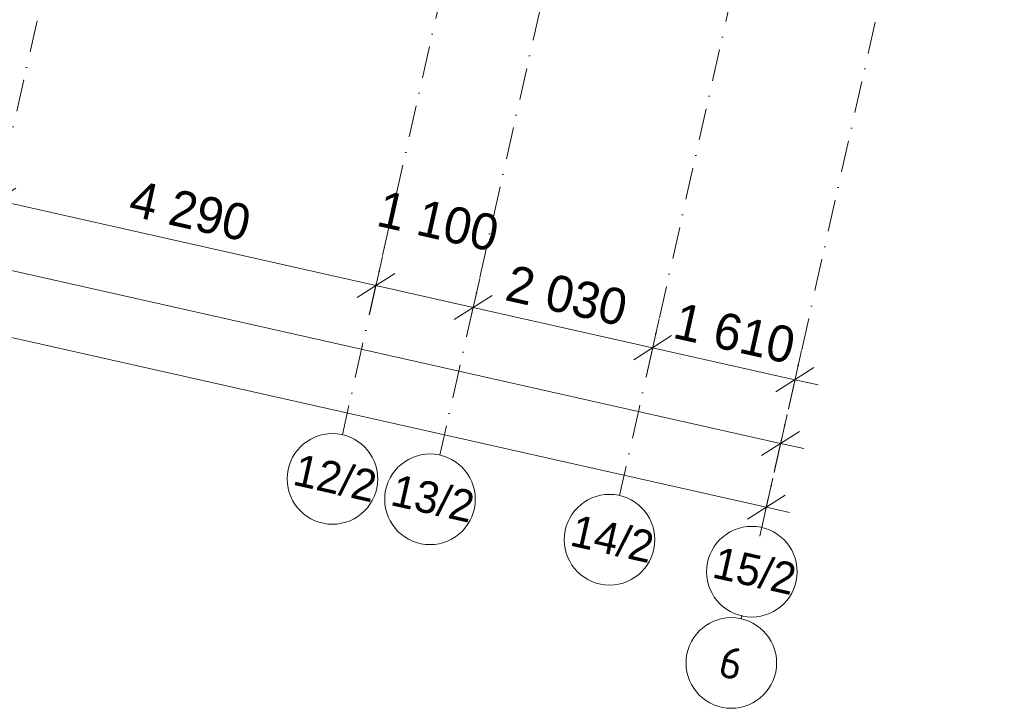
# Model space of a CAD drawing. Header units: millimetres. Extents: x -7218036 to -6934485, y 6013857 to 6210136.
# Tile 181 of 214: x -7151077 to -7140208, y 6118331 to 6125928. Entities that reach past the tile are written whole.
import ezdxf
from ezdxf.enums import TextEntityAlignment as Align

# ---------------------------------------------------------------- set-up
doc = ezdxf.new("R2010")
doc.units = ezdxf.units.MM
doc.header["$MEASUREMENT"] = 0
doc.linetypes.add('Штрихпунктирная', pattern=[670.277762, 352.777767, -176.388884, 0, -141.111112])
doc.layers.add('АР-Чертеж-Оси габаритные.АР', color=7, linetype='Continuous')
doc.layers.add('АР-Чертеж-Оси_Осевые размеры.АР', color=7, linetype='Continuous')
for name, color, linetype, lineweight in [('АР-Чертеж-Оси габаритные.АР_Ном._пера__120', 7, 'Continuous', 0), ('АР-Чертеж-Оси_Осевые размеры.АР_Ном._пера__1', 7, 'Continuous', 0), ('АР-Чертеж-Оси_Осевые размеры.АР_Ном._пера__120', 7, 'Continuous', 0)]:
    doc.layers.add(name, color=color, linetype=linetype, lineweight=lineweight)
doc.styles.add('РЎР“Р•РќР•Р\xa0Р\x98Р\xa0_РЎРўР\x98Р›Р¬_1', font='GOTHIC.TTF')
doc.styles.add('РЎР“Р•РќР•Р\xa0Р\x98Р\xa0_РЎРўР\x98Р›Р¬_6', font='isocpeur.ttf')
doc.dimstyles.new('СГЕНЕРИР_СТИЛЬ__1', dxfattribs={"dimtxt": 400, "dimasz": 332.5, "dimexe": 0.18, "dimexo": 0.0625, "dimgap": 0, "dimtad": 1, "dimdec": 0, "dimzin": 0, "dimdsep": 46, "dimtxsty": 'РЎР“Р•РќР•Р\xa0Р\x98Р\xa0_РЎРўР\x98Р›Р¬_1', "dimblk": 'ARROWHEAD_6', "dimblk1": 'ARROWHEAD_6', "dimblk2": 'ARROWHEAD_6', "dimcen": 0.09, "dimse1": 1, "dimse2": 1, "dimclrd": 7, "dimclre": 7, "dimclrt": 7, "dimazin": 0, "dimtfac": 1, "dimtdec": 4, "dimtmove": 0, "dimatfit": 3, "dimfxl": 1, "dimtolj": 1, "dimtzin": 0, "dimarcsym": 0})
doc.dimstyles.new('СГЕНЕРИР_СТИЛЬ__2', dxfattribs={"dimtxt": 400, "dimasz": 332.5, "dimexe": 0.18, "dimexo": 0.0625, "dimgap": 0, "dimtad": 1, "dimdec": 0, "dimzin": 0, "dimdsep": 46, "dimtxsty": 'РЎР“Р•РќР•Р\xa0Р\x98Р\xa0_РЎРўР\x98Р›Р¬_1', "dimblk": 'ARROWHEAD_6', "dimblk1": 'ARROWHEAD_6', "dimblk2": 'ARROWHEAD_6', "dimcen": 0.09, "dimse1": 1, "dimse2": 1, "dimclrd": 7, "dimclre": 7, "dimclrt": 7, "dimazin": 0, "dimtfac": 1, "dimtdec": 4, "dimtmove": 2, "dimatfit": 3, "dimfxl": 1, "dimtolj": 1, "dimtzin": 0, "dimarcsym": 0})

# ---------------------------------------------------------------- blocks, each defined once
blk = doc.blocks.new('Стандартный Маркер Сетки[16]_6', base_point=(-7137889, 6142575))
at = {"layer": 'АР-Чертеж-Оси_Осевые размеры.АР_Ном._пера__120', "color": 7, "linetype": 'Штрихпунктирная', "lineweight": 0}
for p, q in [((-7138108, 6141599), (-7142666, 6121302)), ((-7142666, 6121302), (-7142886, 6120326))]:
    blk.add_line(p, q, dxfattribs=at)
at = {"layer": 'АР-Чертеж-Оси_Осевые размеры.АР_Ном._пера__120', "color": 7, "linetype": 'Continuous', "lineweight": 0}
blk.add_circle((-7142995, 6119838), 500, dxfattribs=at)
at = {"layer": 'АР-Чертеж-Оси_Осевые размеры.АР_Ном._пера__120', "color": 7, "linetype": 'Штрихпунктирная', "lineweight": 0}
blk.add_point((-7142666, 6121302), dxfattribs=at)
blk.add_point((-7142666, 6121302), dxfattribs=at)
at = {"layer": 'АР-Чертеж-Оси_Осевые размеры.АР_Ном._пера__120', "color": 7, "lineweight": 0, "style": 'РЎР“Р•РќР•Р\xa0Р\x98Р\xa0_РЎРўР\x98Р›Р¬_1'}
blk.add_attdef('AC_MarkerText_1', text='', height=350, rotation=347.3417, dxfattribs=at).set_placement((-7142925, 6120019), align=Align.TOP_CENTER)
blk = doc.blocks.new('Стандартный Маркер Сетки[19]_6', base_point=(-7146699, 6144554))
at = {"layer": 'АР-Чертеж-Оси_Осевые размеры.АР_Ном._пера__120', "color": 7, "linetype": 'Штрихпунктирная', "lineweight": 0}
blk.add_line((-7146918, 6143578), (-7151477, 6123281), dxfattribs=at)
at = {"layer": 'АР-Чертеж-Оси_Осевые размеры.АР_Ном._пера__120', "color": 7, "lineweight": 0, "style": 'РЎР“Р•РќР•Р\xa0Р\x98Р\xa0_РЎРўР\x98Р›Р¬_1'}
blk.add_attdef('AC_MarkerText_1', text='', height=350, rotation=347.3417, dxfattribs=at).set_placement((-7151736, 6121998), align=Align.TOP_CENTER)
blk = doc.blocks.new('Стандартный Маркер Сетки[23]_6', base_point=(-7143103, 6119354))
at = {"layer": 'АР-Чертеж-Оси габаритные.АР_Ном._пера__120', "color": 7, "linetype": 'Штрихпунктирная', "lineweight": 0}
blk.add_line((-7143103, 6119354), (-7143111, 6119319), dxfattribs=at)
at = {"layer": 'АР-Чертеж-Оси габаритные.АР_Ном._пера__120', "color": 7, "linetype": 'Continuous', "lineweight": 0}
blk.add_circle((-7143221, 6118831), 500, dxfattribs=at)
at = {"layer": 'АР-Чертеж-Оси габаритные.АР_Ном._пера__120', "color": 7, "linetype": 'Штрихпунктирная', "lineweight": 0}
for p in [(-7143111, 6119319), (-7143111, 6119319), (-7143111, 6119319), (-7143103, 6119354)]:
    blk.add_point(p, dxfattribs=at)
at = {"layer": 'АР-Чертеж-Оси габаритные.АР_Ном._пера__120', "color": 7, "lineweight": 0, "style": 'РЎР“Р•РќР•Р\xa0Р\x98Р\xa0_РЎРўР\x98Р›Р¬_6'}
blk.add_attdef('AC_MarkerText_1', text='', height=350, rotation=347.3417, dxfattribs=at).set_placement((-7143183, 6119001), align=Align.TOP_CENTER)
blk = doc.blocks.new('Стандартный Маркер Сетки[27]_6', base_point=(-7142513, 6143613))
at = {"layer": 'АР-Чертеж-Оси_Осевые размеры.АР_Ном._пера__120', "color": 7, "linetype": 'Штрихпунктирная', "lineweight": 0}
for p, q in [((-7142733, 6142638), (-7147295, 6122324)), ((-7147295, 6122324), (-7147514, 6121349))]:
    blk.add_line(p, q, dxfattribs=at)
at = {"layer": 'АР-Чертеж-Оси_Осевые размеры.АР_Ном._пера__120', "color": 7, "linetype": 'Continuous', "lineweight": 0}
blk.add_circle((-7147624, 6120861), 500, dxfattribs=at)
at = {"layer": 'АР-Чертеж-Оси_Осевые размеры.АР_Ном._пера__120', "color": 7, "linetype": 'Штрихпунктирная', "lineweight": 0}
blk.add_point((-7147295, 6122324), dxfattribs=at)
blk.add_point((-7147295, 6122324), dxfattribs=at)
at = {"layer": 'АР-Чертеж-Оси_Осевые размеры.АР_Ном._пера__120', "color": 7, "lineweight": 0, "style": 'РЎР“Р•РќР•Р\xa0Р\x98Р\xa0_РЎРўР\x98Р›Р¬_1'}
blk.add_attdef('AC_MarkerText_1', text='', height=350, rotation=347.3417, dxfattribs=at).set_placement((-7147554, 6121042), align=Align.TOP_CENTER)
blk = doc.blocks.new('Стандартный Маркер Сетки[28]_6', base_point=(-7141440, 6143372))
at = {"layer": 'АР-Чертеж-Оси_Осевые размеры.АР_Ном._пера__120', "color": 7, "linetype": 'Штрихпунктирная', "lineweight": 0}
for p, q in [((-7141659, 6142397), (-7146218, 6122100)), ((-7146218, 6122100), (-7146437, 6121124))]:
    blk.add_line(p, q, dxfattribs=at)
at = {"layer": 'АР-Чертеж-Оси_Осевые размеры.АР_Ном._пера__120', "color": 7, "linetype": 'Continuous', "lineweight": 0}
blk.add_circle((-7146547, 6120636), 500, dxfattribs=at)
at = {"layer": 'АР-Чертеж-Оси_Осевые размеры.АР_Ном._пера__120', "color": 7, "linetype": 'Штрихпунктирная', "lineweight": 0}
blk.add_point((-7146218, 6122100), dxfattribs=at)
blk.add_point((-7146218, 6122100), dxfattribs=at)
at = {"layer": 'АР-Чертеж-Оси_Осевые размеры.АР_Ном._пера__120', "color": 7, "lineweight": 0, "style": 'РЎР“Р•РќР•Р\xa0Р\x98Р\xa0_РЎРўР\x98Р›Р¬_1'}
blk.add_attdef('AC_MarkerText_1', text='', height=350, rotation=347.3417, dxfattribs=at).set_placement((-7146477, 6120817), align=Align.TOP_CENTER)
blk = doc.blocks.new('Стандартный Маркер Сетки[29]_6', base_point=(-7139460, 6142928))
at = {"layer": 'АР-Чертеж-Оси_Осевые размеры.АР_Ном._пера__120', "color": 7, "linetype": 'Штрихпунктирная', "lineweight": 0}
for p, q in [((-7139679, 6141952), (-7144237, 6121655)), ((-7144237, 6121655), (-7144456, 6120679))]:
    blk.add_line(p, q, dxfattribs=at)
at = {"layer": 'АР-Чертеж-Оси_Осевые размеры.АР_Ном._пера__120', "color": 7, "linetype": 'Continuous', "lineweight": 0}
blk.add_circle((-7144566, 6120191), 500, dxfattribs=at)
at = {"layer": 'АР-Чертеж-Оси_Осевые размеры.АР_Ном._пера__120', "color": 7, "linetype": 'Штрихпунктирная', "lineweight": 0}
blk.add_point((-7144237, 6121655), dxfattribs=at)
blk.add_point((-7144237, 6121655), dxfattribs=at)
at = {"layer": 'АР-Чертеж-Оси_Осевые размеры.АР_Ном._пера__120', "color": 7, "lineweight": 0, "style": 'РЎР“Р•РќР•Р\xa0Р\x98Р\xa0_РЎРўР\x98Р›Р¬_1'}
blk.add_attdef('AC_MarkerText_1', text='', height=350, rotation=347.3417, dxfattribs=at).set_placement((-7144496, 6120372), align=Align.TOP_CENTER)
blk = doc.blocks.new('Стандартный Маркер Сетки[136]_6', base_point=(-7137889, 6142575))
at = {"layer": 'АР-Чертеж-Оси_Осевые размеры.АР_Ном._пера__120', "color": 7, "linetype": 'Штрихпунктирная', "lineweight": 0}
for p, q in [((-7138108, 6141599), (-7142666, 6121302)), ((-7142666, 6121302), (-7142886, 6120326))]:
    blk.add_line(p, q, dxfattribs=at)
at = {"layer": 'АР-Чертеж-Оси_Осевые размеры.АР_Ном._пера__120', "color": 7, "linetype": 'Continuous', "lineweight": 0}
blk.add_circle((-7142995, 6119838), 500, dxfattribs=at)
at = {"layer": 'АР-Чертеж-Оси_Осевые размеры.АР_Ном._пера__120', "color": 7, "linetype": 'Штрихпунктирная', "lineweight": 0}
blk.add_point((-7142666, 6121302), dxfattribs=at)
blk.add_point((-7142666, 6121302), dxfattribs=at)
at = {"layer": 'АР-Чертеж-Оси_Осевые размеры.АР_Ном._пера__120', "color": 7, "lineweight": 0, "style": 'РЎР“Р•РќР•Р\xa0Р\x98Р\xa0_РЎРўР\x98Р›Р¬_1'}
blk.add_attdef('AC_MarkerText_1', text='', height=350, rotation=347.3417, dxfattribs=at).set_placement((-7142925, 6120019), align=Align.TOP_CENTER)
blk = doc.blocks.new('Стандартный Маркер Сетки[139]_6', base_point=(-7146699, 6144554))
at = {"layer": 'АР-Чертеж-Оси_Осевые размеры.АР_Ном._пера__120', "color": 7, "linetype": 'Штрихпунктирная', "lineweight": 0}
blk.add_line((-7146918, 6143578), (-7151477, 6123281), dxfattribs=at)
at = {"layer": 'АР-Чертеж-Оси_Осевые размеры.АР_Ном._пера__120', "color": 7, "lineweight": 0, "style": 'РЎР“Р•РќР•Р\xa0Р\x98Р\xa0_РЎРўР\x98Р›Р¬_1'}
blk.add_attdef('AC_MarkerText_1', text='', height=350, rotation=347.3417, dxfattribs=at).set_placement((-7151736, 6121998), align=Align.TOP_CENTER)
blk = doc.blocks.new('Стандартный Маркер Сетки[143]_6', base_point=(-7143103, 6119354))
at = {"layer": 'АР-Чертеж-Оси габаритные.АР_Ном._пера__120', "color": 7, "linetype": 'Штрихпунктирная', "lineweight": 0}
blk.add_line((-7143103, 6119354), (-7143111, 6119319), dxfattribs=at)
at = {"layer": 'АР-Чертеж-Оси габаритные.АР_Ном._пера__120', "color": 7, "linetype": 'Continuous', "lineweight": 0}
blk.add_circle((-7143221, 6118831), 500, dxfattribs=at)
at = {"layer": 'АР-Чертеж-Оси габаритные.АР_Ном._пера__120', "color": 7, "linetype": 'Штрихпунктирная', "lineweight": 0}
for p in [(-7143111, 6119319), (-7143111, 6119319), (-7143111, 6119319), (-7143103, 6119354)]:
    blk.add_point(p, dxfattribs=at)
at = {"layer": 'АР-Чертеж-Оси габаритные.АР_Ном._пера__120', "color": 7, "lineweight": 0, "style": 'РЎР“Р•РќР•Р\xa0Р\x98Р\xa0_РЎРўР\x98Р›Р¬_6'}
blk.add_attdef('AC_MarkerText_1', text='', height=350, rotation=347.3417, dxfattribs=at).set_placement((-7143183, 6119001), align=Align.TOP_CENTER)
blk = doc.blocks.new('Стандартный Маркер Сетки[147]_6', base_point=(-7142513, 6143613))
at = {"layer": 'АР-Чертеж-Оси_Осевые размеры.АР_Ном._пера__120', "color": 7, "linetype": 'Штрихпунктирная', "lineweight": 0}
for p, q in [((-7142733, 6142638), (-7147295, 6122324)), ((-7147295, 6122324), (-7147514, 6121349))]:
    blk.add_line(p, q, dxfattribs=at)
at = {"layer": 'АР-Чертеж-Оси_Осевые размеры.АР_Ном._пера__120', "color": 7, "linetype": 'Continuous', "lineweight": 0}
blk.add_circle((-7147624, 6120861), 500, dxfattribs=at)
at = {"layer": 'АР-Чертеж-Оси_Осевые размеры.АР_Ном._пера__120', "color": 7, "linetype": 'Штрихпунктирная', "lineweight": 0}
blk.add_point((-7147295, 6122324), dxfattribs=at)
blk.add_point((-7147295, 6122324), dxfattribs=at)
at = {"layer": 'АР-Чертеж-Оси_Осевые размеры.АР_Ном._пера__120', "color": 7, "lineweight": 0, "style": 'РЎР“Р•РќР•Р\xa0Р\x98Р\xa0_РЎРўР\x98Р›Р¬_1'}
blk.add_attdef('AC_MarkerText_1', text='', height=350, rotation=347.3417, dxfattribs=at).set_placement((-7147554, 6121042), align=Align.TOP_CENTER)
blk = doc.blocks.new('Стандартный Маркер Сетки[148]_6', base_point=(-7141440, 6143372))
at = {"layer": 'АР-Чертеж-Оси_Осевые размеры.АР_Ном._пера__120', "color": 7, "linetype": 'Штрихпунктирная', "lineweight": 0}
for p, q in [((-7141659, 6142397), (-7146218, 6122100)), ((-7146218, 6122100), (-7146437, 6121124))]:
    blk.add_line(p, q, dxfattribs=at)
at = {"layer": 'АР-Чертеж-Оси_Осевые размеры.АР_Ном._пера__120', "color": 7, "linetype": 'Continuous', "lineweight": 0}
blk.add_circle((-7146547, 6120636), 500, dxfattribs=at)
at = {"layer": 'АР-Чертеж-Оси_Осевые размеры.АР_Ном._пера__120', "color": 7, "linetype": 'Штрихпунктирная', "lineweight": 0}
blk.add_point((-7146218, 6122100), dxfattribs=at)
blk.add_point((-7146218, 6122100), dxfattribs=at)
at = {"layer": 'АР-Чертеж-Оси_Осевые размеры.АР_Ном._пера__120', "color": 7, "lineweight": 0, "style": 'РЎР“Р•РќР•Р\xa0Р\x98Р\xa0_РЎРўР\x98Р›Р¬_1'}
blk.add_attdef('AC_MarkerText_1', text='', height=350, rotation=347.3417, dxfattribs=at).set_placement((-7146477, 6120817), align=Align.TOP_CENTER)
blk = doc.blocks.new('Стандартный Маркер Сетки[149]_6', base_point=(-7139460, 6142928))
at = {"layer": 'АР-Чертеж-Оси_Осевые размеры.АР_Ном._пера__120', "color": 7, "linetype": 'Штрихпунктирная', "lineweight": 0}
for p, q in [((-7139679, 6141952), (-7144237, 6121655)), ((-7144237, 6121655), (-7144456, 6120679))]:
    blk.add_line(p, q, dxfattribs=at)
at = {"layer": 'АР-Чертеж-Оси_Осевые размеры.АР_Ном._пера__120', "color": 7, "linetype": 'Continuous', "lineweight": 0}
blk.add_circle((-7144566, 6120191), 500, dxfattribs=at)
at = {"layer": 'АР-Чертеж-Оси_Осевые размеры.АР_Ном._пера__120', "color": 7, "linetype": 'Штрихпунктирная', "lineweight": 0}
blk.add_point((-7144237, 6121655), dxfattribs=at)
blk.add_point((-7144237, 6121655), dxfattribs=at)
at = {"layer": 'АР-Чертеж-Оси_Осевые размеры.АР_Ном._пера__120', "color": 7, "lineweight": 0, "style": 'РЎР“Р•РќР•Р\xa0Р\x98Р\xa0_РЎРўР\x98Р›Р¬_1'}
blk.add_attdef('AC_MarkerText_1', text='', height=350, rotation=347.3417, dxfattribs=at).set_placement((-7144496, 6120372), align=Align.TOP_CENTER)
blk = doc.blocks.new('*D715', base_point=(-6566190, 6562678))
at = {"layer": 'АР-Чертеж-Оси_Осевые размеры.АР_Ном._пера__1', "color": 7, "linetype": 'Continuous', "lineweight": 0, "transparency": 16777216}
for p, q in [((-7155880, 6124621), (-7155737, 6125261)), ((-7155599, 6125073), (-7156018, 6124809)), ((-7155808, 6124941), (-7151330, 6123935)), ((-7151402, 6123615), (-7151258, 6124255)), ((-7151121, 6124068), (-7151539, 6123803)), ((-7151330, 6123935), (-7147144, 6122995))]:
    blk.add_line(p, q, dxfattribs=at)
at = {"layer": 'АР-Чертеж-Оси_Осевые размеры.АР_Ном._пера__1', "color": 7, "lineweight": 0, "transparency": 16777216, "insert": (-7154239, 6124671), "char_height": 400, "attachment_point": 7, "rotation": 347.3417, "style": 'РЎР“Р•РќР•Р\xa0Р\x98Р\xa0_РЎРўР\x98Р›Р¬_1'}
blk.add_mtext('\\A1;{\\pql;\\fCentury Gothic|b0|i0|c204|p0;\\W1.000000;4\xa0590}', dxfattribs=at)
blk = doc.blocks.new('ARROWHEAD_6')
at = {"color": 0, "linetype": 'Continuous', "lineweight": 0}
for p, q in [((-0.5, -0.5), (0.5, 0.5)), ((0, 0), (-1, 0))]:
    blk.add_line(p, q, dxfattribs=at)
blk = doc.blocks.new('*D716', base_point=(-6566190, 6562678))
at = {"layer": 'АР-Чертеж-Оси_Осевые размеры.АР_Ном._пера__1', "color": 7, "linetype": 'Continuous', "lineweight": 0, "transparency": 16777216}
for p, q in [((-7151402, 6123615), (-7151258, 6124255)), ((-7151121, 6124068), (-7151539, 6123803)), ((-7151330, 6123935), (-7147144, 6122995)), ((-7147216, 6122675), (-7147072, 6123315)), ((-7146935, 6123127), (-7147353, 6122863)), ((-7147144, 6122995), (-7146071, 6122754))]:
    blk.add_line(p, q, dxfattribs=at)
at = {"layer": 'АР-Чертеж-Оси_Осевые размеры.АР_Ном._пера__1', "color": 7, "lineweight": 0, "transparency": 16777216, "char_height": 400, "attachment_point": 7, "rotation": 347.3417, "style": 'РЎР“Р•РќР•Р\xa0Р\x98Р\xa0_РЎРўР\x98Р›Р¬_1'}
for s, insert in [('\\A1;{\\pql;\\fCentury Gothic|b0|i0|c204|p0;\\W1.000000;4\xa0290}', (-7149892, 6123766)), ('\\A1;{\\pql;\\fCentury Gothic|b0|i0|c204|p0;\\W1.000000;1\xa0100}', (-7147155, 6123653))]:
    blk.add_mtext(s, dxfattribs=dict(at, insert=insert))
blk = doc.blocks.new('*D717', base_point=(-6566190, 6562678))
at = {"layer": 'АР-Чертеж-Оси_Осевые размеры.АР_Ном._пера__1', "color": 7, "linetype": 'Continuous', "lineweight": 0, "transparency": 16777216}
for p, q in [((-7147216, 6122675), (-7147072, 6123315)), ((-7146935, 6123127), (-7147353, 6122863)), ((-7147144, 6122995), (-7146071, 6122754)), ((-7146143, 6122434), (-7145999, 6123074)), ((-7145862, 6122886), (-7146280, 6122622))]:
    blk.add_line(p, q, dxfattribs=at)
blk = doc.blocks.new('*D718', base_point=(-6566190, 6562678))
at = {"layer": 'АР-Чертеж-Оси_Осевые размеры.АР_Ном._пера__1', "color": 7, "linetype": 'Continuous', "lineweight": 0, "transparency": 16777216}
for p, q in [((-7147144, 6122995), (-7146071, 6122754)), ((-7146143, 6122434), (-7145999, 6123074)), ((-7145862, 6122886), (-7146280, 6122622)), ((-7146071, 6122754), (-7144090, 6122309)), ((-7144162, 6121989), (-7144018, 6122629)), ((-7143881, 6122442), (-7144299, 6122177)), ((-7144090, 6122309), (-7142519, 6121956))]:
    blk.add_line(p, q, dxfattribs=at)
at = {"layer": 'АР-Чертеж-Оси_Осевые размеры.АР_Ном._пера__1', "color": 7, "lineweight": 0, "transparency": 16777216, "insert": (-7145736, 6122832), "char_height": 400, "attachment_point": 7, "rotation": 347.3417, "style": 'РЎР“Р•РќР•Р\xa0Р\x98Р\xa0_РЎРўР\x98Р›Р¬_1'}
blk.add_mtext('\\A1;{\\pql;\\fCentury Gothic|b0|i0|c204|p0;\\W1.000000;2\xa0030}', dxfattribs=at)
blk = doc.blocks.new('*D719', base_point=(-6566190, 6562678))
at = {"layer": 'АР-Чертеж-Оси_Осевые размеры.АР_Ном._пера__1', "color": 7, "linetype": 'Continuous', "lineweight": 0, "transparency": 16777216}
for p, q in [((-7143881, 6122442), (-7144299, 6122177)), ((-7144090, 6122309), (-7142519, 6121956)), ((-7142591, 6121636), (-7142448, 6122277)), ((-7142729, 6121824), (-7142310, 6122089)), ((-7142519, 6121956), (-7142263, 6121899))]:
    blk.add_line(p, q, dxfattribs=at)
at = {"layer": 'АР-Чертеж-Оси_Осевые размеры.АР_Ном._пера__1', "color": 7, "lineweight": 0, "transparency": 16777216, "insert": (-7143883, 6122416), "char_height": 400, "attachment_point": 7, "rotation": 347.3417, "style": 'РЎР“Р•РќР•Р\xa0Р\x98Р\xa0_РЎРўР\x98Р›Р¬_1'}
blk.add_mtext('\\A1;{\\pql;\\fCentury Gothic|b0|i0|c204|p0;\\W1.000000;1\xa0610}', dxfattribs=at)
blk = doc.blocks.new('*D760', base_point=(-6566190, 6562678))
at = {"layer": 'АР-Чертеж-Оси_Осевые размеры.АР_Ном._пера__1', "color": 7, "linetype": 'Continuous', "lineweight": 0, "transparency": 16777216}
for p, q in [((-7211913, 6136803), (-7187101, 6131230)), ((-7187173, 6130910), (-7187029, 6131550)), ((-7186892, 6131363), (-7187310, 6131098)), ((-7187101, 6131230), (-7142677, 6121253)), ((-7142749, 6120933), (-7142606, 6121573)), ((-7142887, 6121121), (-7142468, 6121385)), ((-7142677, 6121253), (-7142421, 6121196))]:
    blk.add_line(p, q, dxfattribs=at)
at = {"layer": 'АР-Чертеж-Оси_Осевые размеры.АР_Ном._пера__1', "color": 7, "lineweight": 0, "transparency": 16777216, "insert": (-7164417, 6126218), "char_height": 400, "attachment_point": 7, "rotation": 347.3417, "style": 'РЎР“Р•РќР•Р\xa0Р\x98Р\xa0_РЎРўР\x98Р›Р¬_1'}
blk.add_mtext('\\A1;{\\pql;\\fCentury Gothic|b0|i0|c204|p0;\\W1.000000;45\xa0530}', dxfattribs=at)
blk = doc.blocks.new('*D1153', base_point=(-6566190, 6562678))
at = {"layer": 'АР-Чертеж-Оси_Осевые размеры.АР_Ном._пера__1', "color": 7, "linetype": 'Continuous', "lineweight": 0, "transparency": 16777216}
for p, q in [((-7212143, 6135780), (-7211999, 6136420)), ((-7212327, 6136157), (-7212071, 6136100)), ((-7211862, 6136232), (-7212280, 6135967)), ((-7212071, 6136100), (-7142835, 6120550)), ((-7142907, 6120230), (-7142763, 6120870)), ((-7143044, 6120417), (-7142626, 6120682)), ((-7142835, 6120550), (-7142579, 6120492))]:
    blk.add_line(p, q, dxfattribs=at)
at = {"layer": 'АР-Чертеж-Оси_Осевые размеры.АР_Ном._пера__1', "color": 7, "lineweight": 0, "transparency": 16777216, "insert": (-7164561, 6125511), "char_height": 400, "attachment_point": 7, "rotation": 347.3417, "style": 'РЎР“Р•РќР•Р\xa0Р\x98Р\xa0_РЎРўР\x98Р›Р¬_1'}
blk.add_mtext('\\A1;{\\pql;\\fCentury Gothic|b0|i0|c204|p0;\\W1.000000;70\xa0960}', dxfattribs=at)

msp = doc.modelspace()

# ---------------------------------------------------------------- block references
at = {"layer": 'АР-Чертеж-Оси габаритные.АР', "color": 8, "linetype": 'Continuous', "lineweight": 15}
for name in ['Стандартный Маркер Сетки[23]_6', 'Стандартный Маркер Сетки[143]_6']:
    msp.add_blockref(name, (-7143103.5, 6119353.7), dxfattribs=at).add_auto_attribs({'AC_MarkerText_1': '6'})
at = {"layer": 'АР-Чертеж-Оси_Осевые размеры.АР', "color": 8, "linetype": 'Continuous', "lineweight": 15}
for name in ['Стандартный Маркер Сетки[19]_6', 'Стандартный Маркер Сетки[139]_6']:
    msp.add_blockref(name, (-7146699.2, 6144553.5), dxfattribs=at)
for name, p, values in [('Стандартный Маркер Сетки[27]_6', (-7142513.5, 6143613.4), {'AC_MarkerText_1': '12/2'}), ('Стандартный Маркер Сетки[147]_6', (-7142513.5, 6143613.4), {'AC_MarkerText_1': '12/2'}), ('Стандартный Маркер Сетки[28]_6', (-7141440.2, 6143372.4), {'AC_MarkerText_1': '13/2'}), ('Стандартный Маркер Сетки[148]_6', (-7141440.2, 6143372.4), {'AC_MarkerText_1': '13/2'}), ('Стандартный Маркер Сетки[29]_6', (-7139459.6, 6142927.5), {'AC_MarkerText_1': '14/2'}), ('Стандартный Маркер Сетки[149]_6', (-7139459.6, 6142927.5), {'AC_MarkerText_1': '14/2'}), ('Стандартный Маркер Сетки[16]_6', (-7137888.7, 6142574.7), {'AC_MarkerText_1': '15/2'}), ('Стандартный Маркер Сетки[136]_6', (-7137888.7, 6142574.7), {'AC_MarkerText_1': '15/2'})]:
    msp.add_blockref(name, p, dxfattribs=at).add_auto_attribs(values)

# ---------------------------------------------------------------- dimensions: what is measured, and where the dimension line sits
at = {"layer": 'АР-Чертеж-Оси_Осевые размеры.АР', "color": 7, "linetype": 'Continuous', "lineweight": 0}
for base, p1, p2, dimstyle, picture, middle in [((-7142677.4, 6121253.1), (-7187422.5, 6129798.4), (-7142995.2, 6119838.3), 'СГЕНЕРИР_СТИЛЬ__2', '*D760', (-7163555.6, 6126229.2)), ((-7142835.4, 6120549.8), (-7212339.1, 6134904.9), (-7142995.2, 6119838.3), 'СГЕНЕРИР_СТИЛЬ__2', '*D1153', (-7163699.6, 6125522.8)), ((-7151330, 6123935.2), (-7156174.7, 6123310.1), (-7151696.1, 6122305), 'СГЕНЕРИР_СТИЛЬ__1', '*D715', (-7153526.1, 6124715.4)), ((-7147144.3, 6122995.1), (-7151696.1, 6122305), (-7147294.9, 6122324.5), 'СГЕНЕРИР_СТИЛЬ__2', '*D716', (-7149178.7, 6123810.7)), ((-7144090.3, 6122309.2), (-7146437.1, 6121123.8), (-7144456.5, 6120679), 'СГЕНЕРИР_СТИЛЬ__2', '*D718', (-7145022.3, 6122877.2)), ((-7146071, 6122754), (-7147294.9, 6122324.5), (-7146437.1, 6121123.8), 'СГЕНЕРИР_СТИЛЬ__1', '*D717', (-7146441.8, 6123698.2)), ((-7142519.5, 6121956.4), (-7144456.5, 6120679), (-7142885.6, 6120326.2), 'СГЕНЕРИР_СТИЛЬ__2', '*D719', (-7143170.2, 6122461.2))]:
    dim = msp.add_linear_dim(base=base, p1=p1, p2=p2, angle=347.34172, dimstyle=dimstyle, dxfattribs=at)
    dim.commit()
    dim.dimension.update_dxf_attribs({"geometry": picture, "text_midpoint": middle, "dimtype": 160, "text_rotation": 347.34172})

doc.saveas('drawing.dxf')
